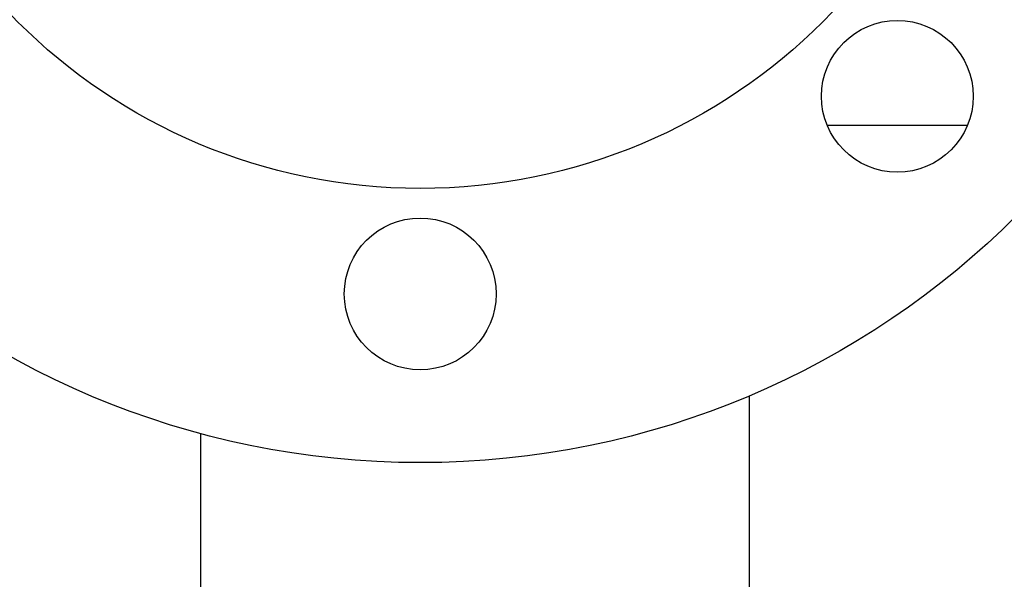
# Model space of a CAD drawing. Header units: inches. Extents: x 0 to 23760, y -13 to 16800.
# Tile 15 of 209: x 3956 to 4073, y 8109 to 8175. Entities that reach past the tile are written whole.
import ezdxf

# ---------------------------------------------------------------- set-up
doc = ezdxf.new("R2010")
doc.units = ezdxf.units.IN
doc.layers.add('254', color=7, linetype='Continuous', true_color=0xffffff)

msp = doc.modelspace()

# ---------------------------------------------------------------- linework, layer by layer
at = {"layer": '254', "color": 2, "linetype": 'Continuous', "lineweight": 25}
for p, q in [((4052.202, 8162.419), (4068.843, 8162.419)), ((4042.956, 8130.33), (4042.956, 8014.635)), ((3977.956, 8057.033), (3977.956, 8125.837))]:
    msp.add_line(p, q, dxfattribs=at)
for centre, radius in [((4003.956, 8222.419), 100), ((4003.956, 8222.419), 67.5), ((4060.524, 8165.851), 9), ((4003.956, 8142.419), 9)]:
    msp.add_circle(centre, radius, dxfattribs=at)

doc.saveas('drawing.dxf')
